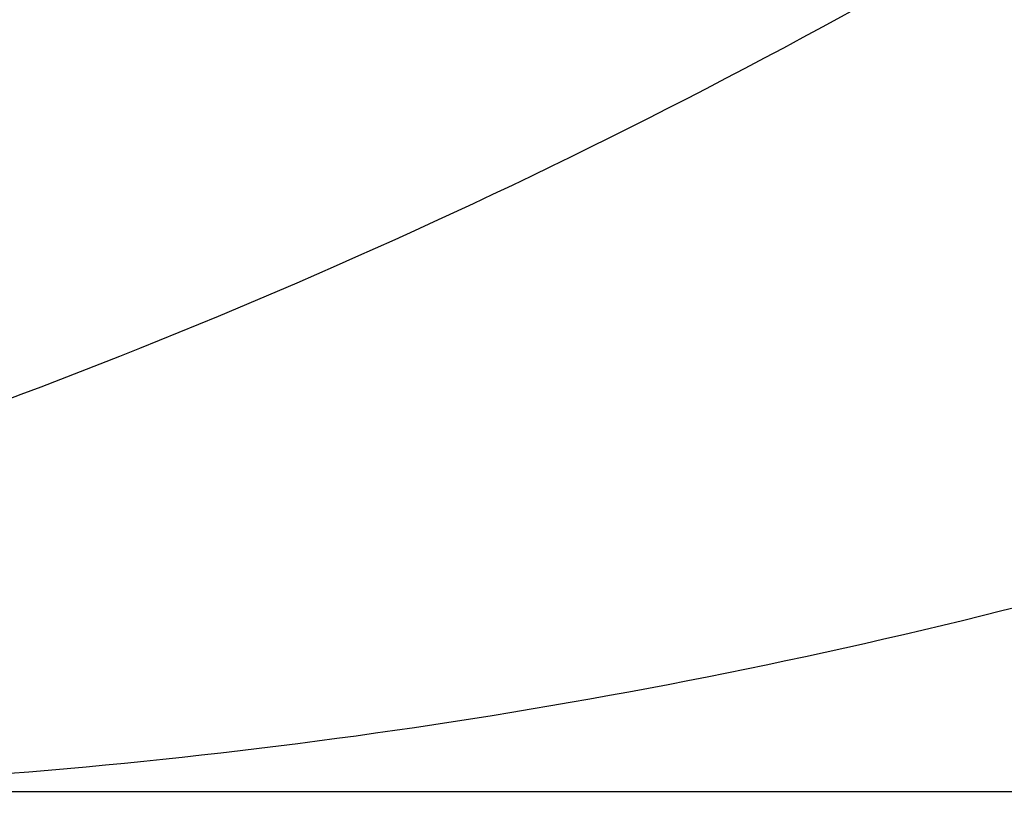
# Model space of a CAD drawing. Header units: millimetres. Extents: x 38.6 to 99.8, y -127.8 to -66.6.
# Tile 211 of 256: x 43.49734 to 43.5038, y -97.22943 to -97.22435. Entities that reach past the tile are written whole.
import ezdxf

# ---------------------------------------------------------------- set-up
doc = ezdxf.new("R2010")
doc.units = ezdxf.units.MM
doc.header["$MEASUREMENT"] = 0
doc.layers.add('Malia Hocker', color=7, linetype='Continuous', true_color=0x000000)

msp = doc.modelspace()

# ---------------------------------------------------------------- linework, layer by layer
at = {"layer": 'Malia Hocker'}
for points in [[(43.4097937, -97.1794134, 4.954028), (43.4097937, -97.1294134, 4.954028), (43.4546518, -97.1294134, 4.9761149), (43.4995098, -97.1294134, 4.9982017), (43.4995098, -97.1794134, 4.9982017), (43.4995098, -97.2294134, 4.9982017), (43.4546518, -97.2294134, 4.9761149), (43.4097937, -97.2294134, 4.954028), (43.4097937, -97.1794134, 4.954028)], [(43.4385328, -97.1794134, 4.9033543), (43.4385328, -97.1294134, 4.9033543), (43.4831279, -97.1294134, 4.9259641), (43.5277229, -97.1294134, 4.9485739), (43.5277229, -97.1794134, 4.9485739), (43.5277229, -97.2294134, 4.9485739), (43.4831279, -97.2294134, 4.9259641), (43.4385328, -97.2294134, 4.9033543), (43.4385328, -97.1794134, 4.9033543)], [(43.4498152, -97.1794134, 4.8839319), (43.4498152, -97.1294134, 4.8839319), (43.4941652, -97.1294134, 4.9070186), (43.5385152, -97.1294134, 4.9301053), (43.5385152, -97.1794134, 4.9301053), (43.5385152, -97.2294134, 4.9301053), (43.4941652, -97.2294134, 4.9070186), (43.4498152, -97.2294134, 4.8839319), (43.4498152, -97.1794134, 4.8839319)], [(43.4974634, -97.1794134, 4.8068895), (43.4974634, -97.1294134, 4.8068895), (43.5407377, -97.1294134, 4.8319375), (43.584012, -97.1294134, 4.8569855), (43.584012, -97.1794134, 4.8569855), (43.584012, -97.2294134, 4.8569855), (43.5407377, -97.2294134, 4.8319375), (43.4974634, -97.2294134, 4.8068895), (43.4974634, -97.1794134, 4.8068895)]]:
    msp.add_rational_spline(points, [1, 0.707106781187, 1, 0.707106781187, 1, 0.707106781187, 1, 0.707106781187, 1], degree=2, knots=[0, 0, 0, 0.785398, 0.785398, 1.570796, 1.570796, 2.356194, 2.356194, 3.141593, 3.141593, 3.141593], dxfattribs=at)
msp.add_open_spline([(45.0564204, -97.2294134, 3.930294), (44.9377653, -97.2294134, 3.9398009), (44.6987017, -97.2294134, 3.9806978), (44.3542959, -97.2294134, 4.1065879), (44.0351384, -97.2294134, 4.295768), (43.757835, -97.2294134, 4.539173), (43.5881978, -97.2294134, 4.754247), (43.5052423, -97.2294134, 4.8878849), (43.4771266, -97.2294134, 4.9362376), (43.439099, -97.2294134, 5.0034495), (43.3060131, -97.2294134, 5.2467522), (43.1012209, -97.2294134, 5.673284), (42.8633878, -97.2294134, 6.2730882), (42.6539026, -97.2294134, 6.9070955), (42.4693212, -97.2294134, 7.5714745), (42.3064, -97.2294134, 8.2618638), (42.1617745, -97.2294134, 8.9744234), (42.0321913, -97.2294134, 9.7049277), (41.9143498, -97.2294134, 10.4494297), (41.8050076, -97.2294134, 11.2035971), (41.7149903, -97.2294134, 11.8606155), (41.6399295, -97.2294134, 12.4172264), (41.5113933, -97.2294134, 13.374245), (41.2313047, -97.2294134, 15.4889855), (40.812349, -97.2294134, 18.7631218), (40.3327243, -97.2294134, 22.6951683), (39.8762399, -97.2294134, 26.6301998), (39.5151344, -97.2294134, 29.9117914), (39.2794445, -97.2294134, 32.1445277), (39.1706294, -97.2294134, 33.1957839), (39.0763368, -97.2294134, 34.1167036), (38.9610411, -97.2294134, 35.3008896), (38.8749241, -97.2294134, 36.4873054), (38.837453, -97.2294134, 37.2913227), (38.8227569, -97.2294134, 37.7197736), (38.8125311, -97.2294135, 38.1690523), (38.8065206, -97.2294139, 38.6274559), (38.8046329, -97.2294147, 39.088238), (38.8070511, -97.229416, 39.5497803), (38.8143676, -97.2294177, 40.0100101), (38.8274718, -97.2294197, 40.4651811), (38.8474887, -97.2294219, 40.911587), (38.8757091, -97.2294243, 41.3450382), (38.9134841, -97.2294266, 41.760921), (38.9468947, -97.2294281, 42.0310816), (38.9659647, -97.2294288, 42.1624059)], degree=3, knots=[0, 0, 0, 0, 3.571401, 7.244139, 10.959035, 14.652732, 18.263992, 19.147437, 19.366876, 19.94368, 21.463892, 27.683001, 34.131585, 40.810182, 47.708912, 54.809938, 62.08941, 69.518986, 77.067021, 84.699517, 92.380894, 96.963847, 101.5468, 121.349969, 160.960163, 200.570356, 240.186301, 279.802246, 299.611886, 307.538921, 311.509824, 327.384456, 343.231687, 347.188613, 351.533532, 356.088975, 360.673796, 365.285921, 369.910662, 374.523022, 379.090004, 383.572965, 387.930035, 392.118631, 396.098104, 396.098104, 396.098104, 396.098104], dxfattribs=at)

doc.saveas('drawing.dxf')
